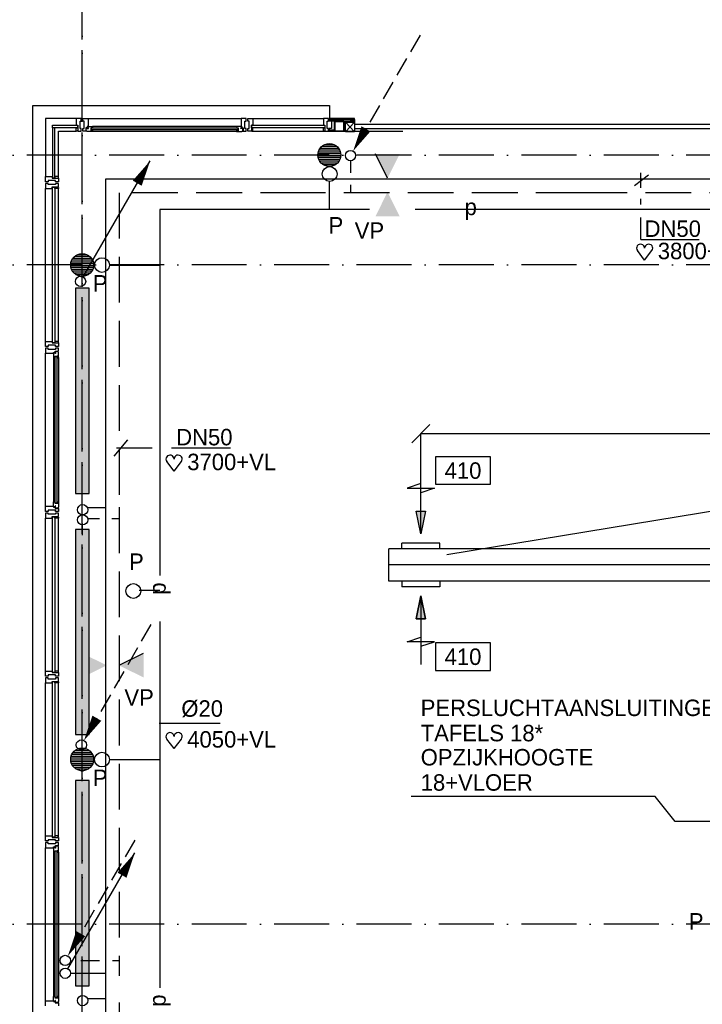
# Model space of a CAD drawing. Extents: x -866131 to -691536, y 173952 to 258052.
# Tile 47 of 160: x -859385 to -851930, y 241147 to 251900. Entities that reach past the tile are written whole.
import ezdxf
from ezdxf.enums import TextEntityAlignment as Align

# ---------------------------------------------------------------- set-up
doc = ezdxf.new("R2010")
doc.units = 0
doc.header["$LTSCALE"] = 100
for name, pattern in [('2322000', [45, 40, -5]), ('2322107', [2000, 1000, 1000]), ('2322108', [7, 5, -2]), ('CENTER2', [11.25, 7.5, -1.25, 1.25, -1.25]), ('DASHDOT', [9, 6, -1.5, 0, -1.5]), ('LURETOUR', [6, 4, -2])]:
    doc.linetypes.add(name, pattern=pattern)
doc.layers.get('0').update_dxf_attribs({"linetype": 'CONTINUOUS'})
doc.layers.get('DEFPOINTS').update_dxf_attribs({"linetype": 'CONTINUOUS'})
for name, color, linetype in [('AL$1----_ALGEMEEN', 7, 'CONTINUOUS'), ('AL$7----_STRAMIEN', 1, 'DASHDOT'), ('AL21----_BUITENWAND', 4, 'CONTINUOUS'), ('AL28----_KONSTRUKTIE', 3, 'CONTINUOUS'), ('AL31----_BUITENKOZ', 7, 'CONTINUOUS'), ('ALXAA---_GEWBETON', 12, 'CONTINUOUS'), ('ALXOU---_GLAS', 7, 'CONTINUOUS'), ('BOUW', 8, 'CONTINUOUS'), ('WI561---', 1, 'CONTINUOUS'), ('WL$1----', 4, 'CONTINUOUS'), ('WL561---', 4, 'CONTINUOUS'), ('WL561---_AANVOER', 4, 'CONTINUOUS'), ('WL561---_RETOUR', 4, 'CONTINUOUS'), ('WL570---', 3, 'CONTINUOUS'), ('WL570---_HARTLIJN', 7, 'CONTINUOUS'), ('WL570---_RETOUR', 3, 'CONTINUOUS'), ('WL570---_TOEVOER', 3, 'CONTINUOUS'), ('WM$1----', 1, 'CONTINUOUS'), ('WM561---', 1, 'CONTINUOUS'), ('WM570---', 1, 'CONTINUOUS')]:
    doc.layers.add(name, color=color, linetype=linetype)
doc.styles.add('BURO-018', font='BUROFONT.shx', dxfattribs={"height": 180})
doc.dimstyles.new('STABICAD', dxfattribs={"dimscale": 100, "dimtxt": 1.8, "dimasz": 0, "dimexe": 0, "dimexo": 2.5, "dimgap": 1.5, "dimtad": 0, "dimzin": 0, "dimtxsty": 'BURO-018', "dimtsz": 1, "dimcen": -3, "dimazin": 3, "dimtfac": 1, "dimtofl": 0, "dimtmove": 0, "dimatfit": 3, "dimtvp": 1.055556, "dimtolj": 1, "dimtzin": 0})

# ---------------------------------------------------------------- blocks, each defined once
blk = doc.blocks.new('LDV3108')
at = {"color": 0, "linetype": 'CONTINUOUS'}
for p, q in [((6.75, 11.691), (5.813, 10.068)), ((5.438, 9.418), (4.5, 7.794)), ((4.125, 7.145), (3.188, 5.521)), ((2.813, 4.871), (1.875, 3.248)), ((1.5, 2.598), (0.563, 0.974))]:
    blk.add_line(p, q, dxfattribs=at)
blk.add_lwpolyline([(0.25, 0.433, 0, 1, 0), (1.5, 2.598, 1, 1, 0)], format="xyseb", dxfattribs=at)
blk.add_circle((0, 0), 0.5, dxfattribs=at)
blk = doc.blocks.new('LU-1-KB1')
at = {"color": 0, "linetype": 'BYBLOCK'}
blk.add_line((0, -0.5), (0, 0.5), dxfattribs=at)
blk = doc.blocks.new('LU-1D-K-163')
at = {"color": 0, "linetype": 'CONTINUOUS'}
for p, q in [((-0.5, 177.5), (0.5, 177.5)), ((-0.5, -177.5), (0.5, -177.5))]:
    blk.add_line(p, q, dxfattribs=at)
at = {"layer": 'WL570---_HARTLIJN', "linetype": 'CENTER2'}
blk.add_line((-0.5, 0), (0.5, 0), dxfattribs=at)
blk = doc.blocks.new('LU-ORND')
at = {"color": 0, "linetype": 'CONTINUOUS'}
for p, q in [((-3, 1.5), (-3, -1.5)), ((3, 1.5), (-3, 1.5)), ((3, -1.5), (3, 1.5)), ((-3, -1.5), (3, -1.5))]:
    blk.add_line(p, q, dxfattribs=at)
blk = doc.blocks.new('LU-PIJL7')
at = {"color": 0, "linetype": 'CONTINUOUS'}
for p, q in [((0, 0), (-15, 0)), ((-5, -1), (-5, 1)), ((-5, 1), (0, 0)), ((0, 0), (-5, -1))]:
    blk.add_line(p, q, dxfattribs=at)
blk.add_solid([(-5, 1), (-5, -1), (0, 0)], dxfattribs=at)
blk = doc.blocks.new('*D98')
at = {"color": 0, "linetype": 'BYBLOCK'}
for p, q in [((-855104, 247280), (-854904, 247480)), ((-847604, 247280), (-847404, 247480)), ((-855004, 246432), (-855004, 247380)), ((-855004, 247380), (-847504, 247380)), ((-847504, 246455), (-847504, 247380))]:
    blk.add_line(p, q, dxfattribs=at)
at = {"layer": 'DEFPOINTS', "color": 0, "linetype": 'BYBLOCK'}
for p in [(-847504, 247380), (-855004, 246182), (-847504, 246205)]:
    blk.add_point(p, dxfattribs=at)
at = {"color": 0, "linetype": 'BYBLOCK', "insert": (-851254, 247575), "char_height": 180, "attachment_point": 5, "style": 'BURO-018'}
blk.add_mtext('\\A1;7500', dxfattribs=at)
blk = doc.blocks.new('LU-PIJL6')
at = {"color": 0, "linetype": 'CONTINUOUS'}
for p, q in [((-5, -1.5), (-5, 1.5)), ((-5, 1.5), (-4.5, 0)), ((0, 0), (-7.5, 0)), ((-5.5, 0), (-5, -1.5)), ((-2.5, -0.5), (-2.5, 0.5)), ((-2.5, 0.5), (0, 0)), ((0, 0), (-2.5, -0.5))]:
    blk.add_line(p, q, dxfattribs=at)
blk.add_solid([(-2.5, 0.5), (-2.5, -0.5), (0, 0)], dxfattribs=at)
blk = doc.blocks.new('2322401')
at = {"color": 0, "linetype": 'CONTINUOUS'}
for p, q in [((-0.5, 0.5, 1), (-0.5, 0.5)), ((-0.5, 0.5, 1), (-0.5, -0.5, 1)), ((0.5, 0.5, 1), (-0.5, 0.5, 1)), ((0.5, 0.5), (-0.5, 0.5)), ((-0.5, 0.5), (-0.5, -0.5)), ((0.5, 0.5, 1), (0.5, 0.5)), ((0.5, -0.5, 1), (0.5, 0.5, 1)), ((0.5, -0.5), (0.5, 0.5)), ((-0.5, -0.5, 1), (-0.5, -0.5)), ((-0.5, -0.5, 1), (0.5, -0.5, 1)), ((-0.5, -0.5), (0.5, -0.5)), ((0.5, -0.5, 1), (0.5, -0.5))]:
    blk.add_line(p, q, dxfattribs=at)
blk = doc.blocks.new('CVHATCH1')
at = {"color": 0, "linetype": 'CONTINUOUS'}
blk.add_solid([(-0.5, -0.5), (0.5, -0.5), (-0.5, 0.5), (0.5, 0.5)], dxfattribs=at)
blk = doc.blocks.new('LDV1107')
at = {"color": 0, "linetype": 'CONTINUOUS'}
blk.add_line((0.25, 0.433), (6.75, 11.691), dxfattribs=at)
blk.add_lwpolyline([(6.75, 11.691, 0, 1, 0), (5.5, 9.526, 1, 1, 0)], format="xyseb", dxfattribs=at)
blk.add_circle((0, 0), 0.5, dxfattribs=at)
blk = doc.blocks.new('HART')
at = {"color": 1}
for q in [(-28.1, 39.5), (51.4, 39.5)]:
    blk.add_line((11.6, -12.9), q, dxfattribs=at)
for centre, start, end in [((-10.5, 52.8), 0, 217.1867), ((33.8, 52.8), 322.8133, 180)]:
    blk.add_arc(centre, 22.1, start, end, dxfattribs=at)
blk = doc.blocks.new('2322000-3')
at = {"layer": 'WM$1----', "color": 0, "style": 'BURO-018'}
blk.add_text('p', height=180, dxfattribs=at).set_placement((-854459, 249828), align=Align.MIDDLE)
for p in [(-857853, 245687), (-857853, 241187)]:
    blk.add_text('p', height=180, rotation=90, dxfattribs=at).set_placement(p, align=Align.MIDDLE)

msp = doc.modelspace()

# ---------------------------------------------------------------- hatches: boundary and pattern name
at = {"layer": 'WL570---'}
h = msp.add_hatch(color=1, dxfattribs=at)
h.paths.add_polyline_path([(-855235.594, 250433.786), (-855366.421, 250168.934), (-855366.421, 250433.786)])
h.paths.add_polyline_path([(-855366.421, 250433.786), (-855366.421, 250168.934), (-855368.963, 250168.934), (-855499.791, 250433.786)])
h = msp.add_hatch(color=1, dxfattribs=at)
h.paths.add_polyline_path([(-855235.594, 249751.296), (-855366.421, 250016.148), (-855366.421, 249751.296)])
h.paths.add_polyline_path([(-855366.421, 249751.296), (-855366.421, 250016.148), (-855368.963, 250016.148), (-855499.791, 249751.296)])
h = msp.add_hatch(color=1, dxfattribs=at)
h.paths.add_polyline_path([(-858702.178, 244716.486), (-858437.327, 244847.313), (-858702.178, 244847.313)])
h.paths.add_polyline_path([(-858702.178, 244847.313), (-858437.327, 244847.313), (-858437.327, 244849.856), (-858702.178, 244980.683)])
h = msp.add_hatch(color=1, dxfattribs=at)
h.paths.add_polyline_path([(-858032.533, 244716.486), (-858297.385, 244847.313), (-858032.533, 244847.313)])
h.paths.add_polyline_path([(-858032.533, 244847.313), (-858297.385, 244847.313), (-858297.385, 244849.856), (-858032.533, 244980.683)])

# ---------------------------------------------------------------- linework, layer by layer
at = {"layer": 'AL$1----_ALGEMEEN', "color": 8}
msp.add_lwpolyline([(-855727.826, 250781.366), (-855727.826, 250676.366), (-855827.826, 250676.366), (-855827.826, 250781.366)], close=True, dxfattribs=at)
for points in [[(-855827.826, 250676.366), (-855727.826, 250781.366)], [(-855727.826, 250676.366), (-855827.826, 250781.366)]]:
    msp.add_lwpolyline(points, dxfattribs=at)
at = {"layer": 'AL$7----_STRAMIEN', "color": 1}
for points in [[(-858702.826, 212264.216), (-858702.826, 252853.354)], [(-858702.826, 212080.001), (-858702.826, 252669.139)], [(-826302.826, 250421.228), (-863230.349, 250421.228)], [(-826302.826, 249221.228), (-863230.349, 249221.228)], [(-826302.826, 242021.228), (-863230.349, 242021.228)]]:
    msp.add_lwpolyline(points, dxfattribs=at)
at = {"layer": 'AL21----_BUITENWAND', "color": 8}
for p, q in [((-859242.826, 231971.366), (-859242.826, 250961.366)), ((-859242.826, 250961.366), (-856003.003, 250961.366)), ((-856003.003, 250961.366), (-856003.003, 250820.366))]:
    msp.add_line(p, q, dxfattribs=at)
msp.add_lwpolyline([(-856003.003, 250961.366), (-856003.003, 250820.366)], dxfattribs=at)
at = {"layer": 'AL28----_KONSTRUKTIE', "color": 8}
for points in [[(-855947.826, 250689.616, 0.414213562), (-855939.576, 250681.366), (-855846.076, 250681.366, 0.414213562), (-855837.826, 250689.616), (-855837.826, 250783.116, 0.414213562), (-855846.076, 250791.366), (-855939.576, 250791.366, 0.414213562), (-855947.826, 250783.116)], [(-855941.826, 250689.616, 0.414213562), (-855939.576, 250687.366), (-855846.076, 250687.366, 0.414213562), (-855843.826, 250689.616), (-855843.826, 250783.116, 0.414213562), (-855846.076, 250785.366), (-855939.576, 250785.366, 0.414213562), (-855941.826, 250783.116)]]:
    msp.add_lwpolyline(points, format="xyb", close=True, dxfattribs=at)
msp.add_lwpolyline([(-855729.826, 250791.366), (-855729.826, 250781.366), (-855837.826, 250781.366), (-855837.826, 250791.366)], close=True, dxfattribs=at)
for centre in [(-856002.826, 250421.228), (-858702.826, 249221.228), (-858702.826, 249221.228), (-858702.826, 243821.228), (-858702.826, 243821.228)]:
    msp.add_circle(centre, 125, dxfattribs=at)
at = {"layer": 'AL31----_BUITENKOZ', "color": 8}
for p, q in [((-858767.826, 250820.366), (-859101.826, 250820.366)), ((-859101.826, 250820.366), (-859101.826, 250186.366)), ((-858693.826, 250790.866), (-858693.826, 250820.366)), ((-858693.826, 250820.366), (-858637.826, 250820.366)), ((-858679.826, 250790.866), (-858693.826, 250790.866)), ((-858679.826, 250710.866), (-858679.826, 250790.866)), ((-858637.826, 250820.366), (-856967.826, 250820.366)), ((-858637.826, 250820.366), (-858637.826, 250732.366)), ((-856911.826, 250820.366), (-856967.826, 250820.366)), ((-856967.826, 250820.366), (-856967.826, 250732.366)), ((-856925.826, 250710.866), (-856925.826, 250790.866)), ((-856925.826, 250790.866), (-856911.826, 250790.866)), ((-856911.826, 250790.866), (-856911.826, 250820.366)), ((-856837.826, 250820.366), (-856067.826, 250820.366)), ((-858962.826, 250186.366), (-858962.826, 250681.366)), ((-858962.826, 250681.366), (-858767.826, 250681.366)), ((-858693.826, 250681.366), (-858693.826, 250710.866)), ((-858693.826, 250710.866), (-858679.826, 250710.866)), ((-858660.826, 250681.366), (-858693.826, 250681.366)), ((-858646.826, 250717.366), (-858660.826, 250717.366)), ((-858660.826, 250717.366), (-858660.826, 250681.366)), ((-858657.642, 250682.608), (-858657.642, 250712.366)), ((-858657.642, 250712.366), (-858635.142, 250712.366)), ((-858650.577, 250682.608), (-858657.642, 250682.608)), ((-858648.128, 250678.366), (-858650.577, 250682.608)), ((-858605.642, 250678.366), (-858648.128, 250678.366)), ((-858637.826, 250732.366), (-858646.826, 250732.366)), ((-858646.826, 250732.366), (-858646.826, 250717.366)), ((-858643.142, 250717.366), (-858643.142, 250732.366)), ((-858643.142, 250732.366), (-858637.826, 250732.366)), ((-858635.142, 250717.366), (-858643.142, 250717.366)), ((-858637.826, 250732.366), (-858590.701, 250732.366)), ((-858635.142, 250712.366), (-858635.142, 250717.366)), ((-858588.642, 250719.366), (-858605.642, 250719.366)), ((-858605.642, 250719.366), (-858605.642, 250678.366)), ((-858605.642, 250680.663), (-858605.642, 250694.195)), ((-858605.642, 250694.195), (-858588.642, 250694.195)), ((-858588.642, 250680.663), (-858605.642, 250680.663)), ((-857014.951, 250732.366), (-858590.701, 250732.366)), ((-858590.701, 250732.366), (-858588.642, 250719.366)), ((-857014.951, 250678.366), (-858590.701, 250678.366)), ((-858588.642, 250694.195), (-858588.642, 250680.663)), ((-857014.951, 250732.366), (-857017.01, 250719.366)), ((-857017.01, 250719.366), (-857000.01, 250719.366)), ((-857000.01, 250694.195), (-857017.01, 250694.195)), ((-857017.01, 250694.195), (-857017.01, 250680.663)), ((-857017.01, 250680.663), (-857000.01, 250680.663)), ((-856967.826, 250732.366), (-857014.951, 250732.366)), ((-857000.01, 250719.366), (-857000.01, 250678.366)), ((-857000.01, 250680.663), (-857000.01, 250694.195)), ((-857000.01, 250678.366), (-856957.524, 250678.366)), ((-856970.51, 250712.366), (-856970.51, 250717.366)), ((-856970.51, 250717.366), (-856962.51, 250717.366)), ((-856948.01, 250712.366), (-856970.51, 250712.366)), ((-856967.826, 250732.366), (-856958.826, 250732.366)), ((-856962.51, 250732.366), (-856967.826, 250732.366)), ((-856962.51, 250717.366), (-856962.51, 250732.366)), ((-856958.826, 250732.366), (-856958.826, 250717.366)), ((-856958.826, 250717.366), (-856944.826, 250717.366)), ((-856957.524, 250678.366), (-856955.075, 250682.608)), ((-856955.075, 250682.608), (-856948.01, 250682.608)), ((-856948.01, 250682.608), (-856948.01, 250712.366)), ((-856944.826, 250717.366), (-856944.826, 250681.366)), ((-856944.826, 250681.366), (-856911.826, 250681.366)), ((-856911.826, 250710.866), (-856925.826, 250710.866)), ((-856911.826, 250681.366), (-856911.826, 250710.866)), ((-856837.826, 250681.366), (-856067.826, 250681.366)), ((-855200.01, 250678.366), (-856805.642, 250678.366)), ((-859101.826, 248386.366), (-859101.826, 250056.366)), ((-858962.826, 248386.366), (-858962.826, 250056.366)), ((-859072.326, 248312.366), (-859101.826, 248312.366)), ((-859101.826, 248312.366), (-859101.826, 248256.366)), ((-859072.326, 248298.366), (-859072.326, 248312.366)), ((-858992.326, 248298.366), (-859072.326, 248298.366)), ((-858962.826, 248312.366), (-858992.326, 248312.366)), ((-858992.326, 248312.366), (-858992.326, 248298.366)), ((-858962.826, 248279.366), (-858962.826, 248312.366)), ((-859101.826, 246586.366), (-859101.826, 248256.366)), ((-859101.826, 248256.366), (-859013.826, 248256.366)), ((-859013.826, 248256.366), (-859013.826, 248265.366)), ((-859013.826, 248265.366), (-858998.826, 248265.366)), ((-858998.826, 248261.683), (-859013.826, 248261.683)), ((-859013.826, 248261.683), (-859013.826, 248256.366)), ((-859013.826, 248256.366), (-859013.826, 248209.242)), ((-859013.826, 248209.242), (-859013.826, 246633.491)), ((-859013.826, 248209.242), (-859000.826, 248207.183)), ((-859000.826, 248207.183), (-859000.826, 248224.183)), ((-859000.826, 248224.183), (-858959.826, 248224.183)), ((-858998.826, 248265.366), (-858998.826, 248279.366)), ((-858998.826, 248279.366), (-858962.826, 248279.366)), ((-858998.826, 248253.683), (-858998.826, 248261.683)), ((-858993.826, 248253.683), (-858998.826, 248253.683)), ((-858964.068, 248276.183), (-858993.826, 248276.183)), ((-858993.826, 248276.183), (-858993.826, 248253.683)), ((-858962.123, 248224.183), (-858975.655, 248224.183)), ((-858975.655, 248224.183), (-858975.655, 248207.183)), ((-858975.655, 248207.183), (-858962.123, 248207.183)), ((-858964.068, 248269.117), (-858964.068, 248276.183)), ((-858959.826, 248266.668), (-858964.068, 248269.117)), ((-858962.123, 248207.183), (-858962.123, 248224.183)), ((-858959.826, 248224.183), (-858959.826, 248266.668)), ((-858959.826, 248209.242), (-858959.826, 246633.491)), ((-859101.826, 246530.366), (-859101.826, 246586.366)), ((-859101.826, 246586.366), (-859013.826, 246586.366)), ((-859013.826, 246633.491), (-859000.826, 246635.55)), ((-859013.826, 246586.366), (-859013.826, 246633.491)), ((-859013.826, 246586.366), (-859013.826, 246577.366)), ((-859013.826, 246581.05), (-859013.826, 246586.366)), ((-858998.826, 246581.05), (-859013.826, 246581.05)), ((-859013.826, 246577.366), (-858998.826, 246577.366)), ((-859000.826, 246635.55), (-859000.826, 246618.55)), ((-859000.826, 246618.55), (-858959.826, 246618.55)), ((-858993.826, 246589.05), (-858998.826, 246589.05)), ((-858998.826, 246589.05), (-858998.826, 246581.05)), ((-858998.826, 246577.366), (-858998.826, 246563.366)), ((-858993.826, 246566.55), (-858993.826, 246589.05)), ((-858975.655, 246618.55), (-858975.655, 246635.55)), ((-858975.655, 246635.55), (-858962.123, 246635.55)), ((-858962.123, 246618.55), (-858975.655, 246618.55)), ((-858959.826, 246576.064), (-858964.068, 246573.615)), ((-858964.068, 246573.615), (-858964.068, 246566.55)), ((-858962.123, 246635.55), (-858962.123, 246618.55)), ((-858959.826, 246618.55), (-858959.826, 246576.064)), ((-859072.326, 246530.366), (-859101.826, 246530.366)), ((-858992.326, 246544.366), (-859072.326, 246544.366)), ((-859072.326, 246544.366), (-859072.326, 246530.366)), ((-858998.826, 246563.366), (-858962.826, 246563.366)), ((-858964.068, 246566.55), (-858993.826, 246566.55)), ((-858992.326, 246530.366), (-858992.326, 246544.366)), ((-858962.826, 246530.366), (-858992.326, 246530.366)), ((-858962.826, 246563.366), (-858962.826, 246530.366)), ((-859101.826, 244786.366), (-859101.826, 246456.366)), ((-858962.826, 244786.366), (-858962.826, 246456.366)), ((-859101.826, 242986.366), (-859101.826, 244656.366)), ((-858962.826, 242986.366), (-858962.826, 244656.366)), ((-859072.326, 242912.366), (-859101.826, 242912.366)), ((-859101.826, 242912.366), (-859101.826, 242856.366)), ((-859101.826, 241186.366), (-859101.826, 242856.366)), ((-859101.826, 242856.366), (-859013.826, 242856.366)), ((-859072.326, 242898.366), (-859072.326, 242912.366)), ((-858992.326, 242898.366), (-859072.326, 242898.366)), ((-859013.826, 242856.366), (-859013.826, 242865.366)), ((-859013.826, 242865.366), (-858998.826, 242865.366)), ((-858998.826, 242861.683), (-859013.826, 242861.683)), ((-859013.826, 242861.683), (-859013.826, 242856.366)), ((-859013.826, 242856.366), (-859013.826, 242809.242)), ((-859013.826, 242809.242), (-859013.826, 241233.491)), ((-859013.826, 242809.242), (-859000.826, 242807.183)), ((-859000.826, 242807.183), (-859000.826, 242824.183)), ((-859000.826, 242824.183), (-858959.826, 242824.183)), ((-858998.826, 242865.366), (-858998.826, 242879.366)), ((-858998.826, 242879.366), (-858962.826, 242879.366)), ((-858998.826, 242853.683), (-858998.826, 242861.683)), ((-858993.826, 242853.683), (-858998.826, 242853.683)), ((-858964.068, 242876.183), (-858993.826, 242876.183)), ((-858993.826, 242876.183), (-858993.826, 242853.683)), ((-858962.826, 242912.366), (-858992.326, 242912.366)), ((-858992.326, 242912.366), (-858992.326, 242898.366)), ((-858962.123, 242824.183), (-858975.655, 242824.183)), ((-858975.655, 242824.183), (-858975.655, 242807.183)), ((-858975.655, 242807.183), (-858962.123, 242807.183)), ((-858964.068, 242869.117), (-858964.068, 242876.183)), ((-858959.826, 242866.668), (-858964.068, 242869.117)), ((-858962.826, 242879.366), (-858962.826, 242912.366)), ((-858962.123, 242807.183), (-858962.123, 242824.183)), ((-858959.826, 242824.183), (-858959.826, 242866.668)), ((-858959.826, 242809.242), (-858959.826, 241233.491)), ((-859013.826, 241233.491), (-859000.826, 241235.55)), ((-859013.826, 241186.366), (-859013.826, 241233.491)), ((-859000.826, 241235.55), (-859000.826, 241218.55)), ((-859000.826, 241218.55), (-858959.826, 241218.55)), ((-858975.655, 241218.55), (-858975.655, 241235.55)), ((-858975.655, 241235.55), (-858962.123, 241235.55)), ((-858962.123, 241218.55), (-858975.655, 241218.55)), ((-858962.123, 241235.55), (-858962.123, 241218.55)), ((-858959.826, 241218.55), (-858959.826, 241176.064)), ((-859101.826, 241130.366), (-859101.826, 241186.366)), ((-859101.826, 241186.366), (-859013.826, 241186.366)), ((-859013.826, 241186.366), (-859013.826, 241177.366)), ((-859013.826, 241181.05), (-859013.826, 241186.366)), ((-858998.826, 241181.05), (-859013.826, 241181.05)), ((-859013.826, 241177.366), (-858998.826, 241177.366)), ((-858993.826, 241189.05), (-858998.826, 241189.05)), ((-858998.826, 241189.05), (-858998.826, 241181.05)), ((-858998.826, 241177.366), (-858998.826, 241163.366)), ((-858998.826, 241163.366), (-858962.826, 241163.366)), ((-858993.826, 241166.55), (-858993.826, 241189.05)), ((-858964.068, 241166.55), (-858993.826, 241166.55)), ((-858959.826, 241176.064), (-858964.068, 241173.615)), ((-858964.068, 241173.615), (-858964.068, 241166.55)), ((-858962.826, 241163.366), (-858962.826, 241130.366))]:
    msp.add_line(p, q, dxfattribs=at)
at = {"layer": 'AL31----_BUITENKOZ', "color": 8, "linetype": 'CONTINUOUS'}
for p, q in [((-858730.754, 250820.366), (-858767.826, 250820.366)), ((-858767.826, 250820.366), (-858767.826, 250813.366)), ((-858767.826, 250813.366), (-858767.826, 250809.366)), ((-858767.826, 250809.366), (-858767.826, 250801.366)), ((-858767.826, 250801.366), (-858767.826, 250748.366)), ((-858711.826, 250820.366), (-858730.754, 250820.366)), ((-858725.826, 250710.866), (-858725.826, 250790.866)), ((-858725.826, 250790.866), (-858711.826, 250790.866)), ((-858711.826, 250814.366), (-858711.826, 250820.366)), ((-858711.826, 250800.366), (-858711.826, 250814.366)), ((-858711.826, 250790.866), (-858711.826, 250800.366)), ((-858711.826, 250800.366), (-858711.826, 250800.366)), ((-856893.826, 250814.366), (-856893.826, 250820.366)), ((-856893.826, 250820.366), (-856874.899, 250820.366)), ((-856893.826, 250800.366), (-856893.826, 250814.366)), ((-856893.826, 250791.366), (-856893.826, 250800.366)), ((-856893.826, 250800.366), (-856893.826, 250800.366)), ((-856879.826, 250791.366), (-856893.826, 250791.366)), ((-856879.826, 250711.366), (-856879.826, 250791.366)), ((-856874.899, 250820.366), (-856837.826, 250820.366)), ((-856837.826, 250820.366), (-856837.826, 250813.366)), ((-856837.826, 250813.366), (-856837.826, 250809.366)), ((-856837.826, 250809.366), (-856837.826, 250801.366)), ((-856837.826, 250801.366), (-856837.826, 250748.366)), ((-856030.754, 250820.366), (-856067.826, 250820.366)), ((-856067.826, 250820.366), (-856067.826, 250813.366)), ((-856067.826, 250813.366), (-856067.826, 250809.366)), ((-856067.826, 250809.366), (-856067.826, 250801.366)), ((-856067.826, 250801.366), (-856067.826, 250748.366)), ((-856011.826, 250820.366), (-856030.754, 250820.366)), ((-856025.826, 250711.366), (-856025.826, 250791.366)), ((-856025.826, 250791.366), (-856011.826, 250791.366)), ((-856011.826, 250814.366), (-856011.826, 250820.366)), ((-856011.826, 250800.366), (-856011.826, 250814.366)), ((-856011.826, 250791.366), (-856011.826, 250800.366)), ((-856011.826, 250800.366), (-856011.826, 250800.366)), ((-858767.826, 250748.366), (-858750.826, 250748.366)), ((-858767.826, 250681.366), (-858767.826, 250718.366)), ((-858767.826, 250718.366), (-858750.826, 250718.366)), ((-858755.826, 250681.366), (-858767.826, 250681.366)), ((-858750.826, 250686.366), (-858755.826, 250686.366)), ((-858755.826, 250686.366), (-858755.826, 250681.366)), ((-858750.826, 250748.366), (-858750.826, 250681.366)), ((-858750.826, 250718.366), (-858750.826, 250686.366)), ((-858750.826, 250681.366), (-858711.826, 250681.366)), ((-858711.826, 250710.866), (-858725.826, 250710.866)), ((-858711.826, 250701.366), (-858711.826, 250710.866)), ((-858711.826, 250687.366), (-858711.826, 250701.366)), ((-858711.826, 250701.366), (-858711.826, 250701.366)), ((-858711.826, 250681.366), (-858711.826, 250687.366)), ((-856893.826, 250701.366), (-856893.826, 250711.366)), ((-856893.826, 250711.366), (-856879.826, 250711.366)), ((-856893.826, 250687.366), (-856893.826, 250701.366)), ((-856893.826, 250701.366), (-856893.826, 250701.366)), ((-856893.826, 250681.366), (-856893.826, 250687.366)), ((-856854.826, 250681.366), (-856893.826, 250681.366)), ((-856837.826, 250748.366), (-856854.826, 250748.366)), ((-856854.826, 250748.366), (-856854.826, 250681.366)), ((-856854.826, 250718.366), (-856854.826, 250686.366)), ((-856837.826, 250718.366), (-856854.826, 250718.366)), ((-856854.826, 250686.366), (-856849.826, 250686.366)), ((-856849.826, 250686.366), (-856849.826, 250681.366)), ((-856849.826, 250681.366), (-856837.826, 250681.366)), ((-856837.826, 250681.366), (-856837.826, 250718.366)), ((-856067.826, 250748.366), (-856050.826, 250748.366)), ((-856067.826, 250681.366), (-856067.826, 250718.366)), ((-856067.826, 250718.366), (-856050.826, 250718.366)), ((-856055.826, 250681.366), (-856067.826, 250681.366)), ((-856050.826, 250686.366), (-856055.826, 250686.366)), ((-856055.826, 250686.366), (-856055.826, 250681.366)), ((-856050.826, 250748.366), (-856050.826, 250681.366)), ((-856050.826, 250718.366), (-856050.826, 250686.366)), ((-856050.826, 250681.366), (-856011.826, 250681.366)), ((-856011.826, 250711.366), (-856025.826, 250711.366)), ((-856011.826, 250701.366), (-856011.826, 250711.366)), ((-856011.826, 250687.366), (-856011.826, 250701.366)), ((-856011.826, 250701.366), (-856011.826, 250701.366)), ((-856011.826, 250681.366), (-856011.826, 250687.366)), ((-859101.826, 250149.294), (-859101.826, 250186.366)), ((-859101.826, 250186.366), (-859094.826, 250186.366)), ((-859101.826, 250130.366), (-859101.826, 250149.294)), ((-859095.826, 250130.366), (-859101.826, 250130.366)), ((-859081.826, 250130.366), (-859095.826, 250130.366)), ((-859094.826, 250186.366), (-859090.826, 250186.366)), ((-859090.826, 250186.366), (-859082.826, 250186.366)), ((-859082.826, 250186.366), (-859029.826, 250186.366)), ((-859072.326, 250130.366), (-859081.826, 250130.366)), ((-859081.826, 250130.366), (-859081.826, 250130.366)), ((-858992.326, 250144.366), (-859072.326, 250144.366)), ((-859072.326, 250144.366), (-859072.326, 250130.366)), ((-859029.826, 250186.366), (-859029.826, 250169.366)), ((-859029.826, 250169.366), (-858962.826, 250169.366)), ((-858962.826, 250186.366), (-858999.826, 250186.366)), ((-858999.826, 250186.366), (-858999.826, 250169.366)), ((-858999.826, 250169.366), (-858967.826, 250169.366)), ((-858992.326, 250130.366), (-858992.326, 250144.366)), ((-858982.826, 250130.366), (-858992.326, 250130.366)), ((-858968.826, 250130.366), (-858982.826, 250130.366)), ((-858982.826, 250130.366), (-858982.826, 250130.366)), ((-858962.826, 250130.366), (-858968.826, 250130.366)), ((-858967.826, 250169.366), (-858967.826, 250174.366)), ((-858967.826, 250174.366), (-858962.826, 250174.366)), ((-858962.826, 250174.366), (-858962.826, 250186.366)), ((-858962.826, 250169.366), (-858962.826, 250130.366)), ((-859095.826, 250112.366), (-859101.826, 250112.366)), ((-859101.826, 250112.366), (-859101.826, 250093.439)), ((-859101.826, 250093.439), (-859101.826, 250056.366)), ((-859101.826, 250056.366), (-859094.826, 250056.366)), ((-859081.826, 250112.366), (-859095.826, 250112.366)), ((-859094.826, 250056.366), (-859090.826, 250056.366)), ((-859090.826, 250056.366), (-859082.826, 250056.366)), ((-859082.826, 250056.366), (-859029.826, 250056.366)), ((-859072.826, 250112.366), (-859081.826, 250112.366)), ((-859081.826, 250112.366), (-859081.826, 250112.366)), ((-859072.826, 250098.366), (-859072.826, 250112.366)), ((-858992.826, 250098.366), (-859072.826, 250098.366)), ((-859029.826, 250056.366), (-859029.826, 250073.366)), ((-859029.826, 250073.366), (-858962.826, 250073.366)), ((-858999.826, 250073.366), (-858967.826, 250073.366)), ((-858999.826, 250056.366), (-858999.826, 250073.366)), ((-858962.826, 250056.366), (-858999.826, 250056.366)), ((-858982.826, 250112.366), (-858992.826, 250112.366)), ((-858992.826, 250112.366), (-858992.826, 250098.366)), ((-858968.826, 250112.366), (-858982.826, 250112.366)), ((-858982.826, 250112.366), (-858982.826, 250112.366)), ((-858962.826, 250112.366), (-858968.826, 250112.366)), ((-858967.826, 250073.366), (-858967.826, 250068.366)), ((-858967.826, 250068.366), (-858962.826, 250068.366)), ((-858962.826, 250073.366), (-858962.826, 250112.366)), ((-858962.826, 250068.366), (-858962.826, 250056.366)), ((-859101.826, 248349.294), (-859101.826, 248386.366)), ((-859101.826, 248386.366), (-859094.826, 248386.366)), ((-859101.826, 248330.366), (-859101.826, 248349.294)), ((-859095.826, 248330.366), (-859101.826, 248330.366)), ((-859082.326, 248330.366), (-859095.826, 248330.366)), ((-859094.826, 248386.366), (-859090.826, 248386.366)), ((-859090.826, 248386.366), (-859082.826, 248386.366)), ((-859082.826, 248386.366), (-859029.826, 248386.366)), ((-859072.826, 248330.366), (-859082.326, 248330.366)), ((-859082.326, 248330.366), (-859082.326, 248330.366)), ((-858992.826, 248344.366), (-859072.826, 248344.366)), ((-859072.826, 248344.366), (-859072.826, 248330.366)), ((-859029.826, 248386.366), (-859029.826, 248369.366)), ((-859029.826, 248369.366), (-858962.826, 248369.366)), ((-858962.826, 248386.366), (-858999.826, 248386.366)), ((-858999.826, 248386.366), (-858999.826, 248369.366)), ((-858999.826, 248369.366), (-858967.826, 248369.366)), ((-858992.826, 248330.366), (-858992.826, 248344.366)), ((-858982.826, 248330.366), (-858992.826, 248330.366)), ((-858968.826, 248330.366), (-858982.826, 248330.366)), ((-858982.826, 248330.366), (-858982.826, 248330.366)), ((-858962.826, 248330.366), (-858968.826, 248330.366)), ((-858967.826, 248369.366), (-858967.826, 248374.366)), ((-858967.826, 248374.366), (-858962.826, 248374.366)), ((-858962.826, 248374.366), (-858962.826, 248386.366)), ((-858962.826, 248369.366), (-858962.826, 248330.366)), ((-859095.826, 246512.366), (-859101.826, 246512.366)), ((-859101.826, 246512.366), (-859101.826, 246493.439)), ((-859101.826, 246493.439), (-859101.826, 246456.366)), ((-859081.826, 246512.366), (-859095.826, 246512.366)), ((-859072.826, 246512.366), (-859081.826, 246512.366)), ((-859081.826, 246512.366), (-859081.826, 246512.366)), ((-859072.826, 246498.366), (-859072.826, 246512.366)), ((-858992.826, 246498.366), (-859072.826, 246498.366)), ((-859029.826, 246456.366), (-859029.826, 246473.366)), ((-859029.826, 246473.366), (-858962.826, 246473.366)), ((-858999.826, 246473.366), (-858967.826, 246473.366)), ((-858999.826, 246456.366), (-858999.826, 246473.366)), ((-858982.826, 246512.366), (-858992.826, 246512.366)), ((-858992.826, 246512.366), (-858992.826, 246498.366)), ((-858968.826, 246512.366), (-858982.826, 246512.366)), ((-858982.826, 246512.366), (-858982.826, 246512.366)), ((-858962.826, 246512.366), (-858968.826, 246512.366)), ((-858967.826, 246473.366), (-858967.826, 246468.366)), ((-858967.826, 246468.366), (-858962.826, 246468.366)), ((-858962.826, 246473.366), (-858962.826, 246512.366)), ((-858962.826, 246468.366), (-858962.826, 246456.366)), ((-859101.826, 246456.366), (-859094.826, 246456.366)), ((-859094.826, 246456.366), (-859090.826, 246456.366)), ((-859090.826, 246456.366), (-859082.826, 246456.366)), ((-859082.826, 246456.366), (-859029.826, 246456.366)), ((-858962.826, 246456.366), (-858999.826, 246456.366)), ((-859101.826, 244749.294), (-859101.826, 244786.366)), ((-859101.826, 244786.366), (-859094.826, 244786.366)), ((-859101.826, 244730.366), (-859101.826, 244749.294)), ((-859094.826, 244786.366), (-859090.826, 244786.366)), ((-859090.826, 244786.366), (-859082.826, 244786.366)), ((-859082.826, 244786.366), (-859029.826, 244786.366)), ((-858992.826, 244744.366), (-859072.826, 244744.366)), ((-859072.826, 244744.366), (-859072.826, 244730.366)), ((-859029.826, 244786.366), (-859029.826, 244769.366)), ((-859029.826, 244769.366), (-858962.826, 244769.366)), ((-858962.826, 244786.366), (-858999.826, 244786.366)), ((-858999.826, 244786.366), (-858999.826, 244769.366)), ((-858999.826, 244769.366), (-858967.826, 244769.366)), ((-858992.826, 244730.366), (-858992.826, 244744.366)), ((-858967.826, 244769.366), (-858967.826, 244774.366)), ((-858967.826, 244774.366), (-858962.826, 244774.366)), ((-858962.826, 244774.366), (-858962.826, 244786.366)), ((-858962.826, 244769.366), (-858962.826, 244730.366)), ((-859095.826, 244730.366), (-859101.826, 244730.366)), ((-859095.826, 244712.366), (-859101.826, 244712.366)), ((-859101.826, 244712.366), (-859101.826, 244693.439)), ((-859101.826, 244693.439), (-859101.826, 244656.366)), ((-859101.826, 244656.366), (-859094.826, 244656.366)), ((-859082.326, 244730.366), (-859095.826, 244730.366)), ((-859081.826, 244712.366), (-859095.826, 244712.366)), ((-859094.826, 244656.366), (-859090.826, 244656.366)), ((-859090.826, 244656.366), (-859082.826, 244656.366)), ((-859082.826, 244656.366), (-859029.826, 244656.366)), ((-859072.826, 244730.366), (-859082.326, 244730.366)), ((-859082.326, 244730.366), (-859082.326, 244730.366)), ((-859072.826, 244712.366), (-859081.826, 244712.366)), ((-859081.826, 244712.366), (-859081.826, 244712.366)), ((-859072.826, 244698.366), (-859072.826, 244712.366)), ((-858992.826, 244698.366), (-859072.826, 244698.366)), ((-859029.826, 244656.366), (-859029.826, 244673.366)), ((-859029.826, 244673.366), (-858962.826, 244673.366)), ((-858999.826, 244673.366), (-858967.826, 244673.366)), ((-858999.826, 244656.366), (-858999.826, 244673.366)), ((-858962.826, 244656.366), (-858999.826, 244656.366)), ((-858982.826, 244730.366), (-858992.826, 244730.366)), ((-858982.826, 244712.366), (-858992.826, 244712.366)), ((-858992.826, 244712.366), (-858992.826, 244698.366)), ((-858968.826, 244730.366), (-858982.826, 244730.366)), ((-858982.826, 244730.366), (-858982.826, 244730.366)), ((-858968.826, 244712.366), (-858982.826, 244712.366)), ((-858982.826, 244712.366), (-858982.826, 244712.366)), ((-858962.826, 244730.366), (-858968.826, 244730.366)), ((-858962.826, 244712.366), (-858968.826, 244712.366)), ((-858967.826, 244673.366), (-858967.826, 244668.366)), ((-858967.826, 244668.366), (-858962.826, 244668.366)), ((-858962.826, 244673.366), (-858962.826, 244712.366)), ((-858962.826, 244668.366), (-858962.826, 244656.366)), ((-859101.826, 242949.294), (-859101.826, 242986.366)), ((-859101.826, 242986.366), (-859094.826, 242986.366)), ((-859101.826, 242930.366), (-859101.826, 242949.294)), ((-859095.826, 242930.366), (-859101.826, 242930.366)), ((-859082.326, 242930.366), (-859095.826, 242930.366)), ((-859094.826, 242986.366), (-859090.826, 242986.366)), ((-859090.826, 242986.366), (-859082.826, 242986.366)), ((-859082.826, 242986.366), (-859029.826, 242986.366)), ((-859072.826, 242930.366), (-859082.326, 242930.366)), ((-859082.326, 242930.366), (-859082.326, 242930.366)), ((-858992.826, 242944.366), (-859072.826, 242944.366)), ((-859072.826, 242944.366), (-859072.826, 242930.366)), ((-859029.826, 242986.366), (-859029.826, 242969.366)), ((-859029.826, 242969.366), (-858962.826, 242969.366)), ((-858962.826, 242986.366), (-858999.826, 242986.366)), ((-858999.826, 242986.366), (-858999.826, 242969.366)), ((-858999.826, 242969.366), (-858967.826, 242969.366)), ((-858992.826, 242930.366), (-858992.826, 242944.366)), ((-858982.826, 242930.366), (-858992.826, 242930.366)), ((-858968.826, 242930.366), (-858982.826, 242930.366)), ((-858982.826, 242930.366), (-858982.826, 242930.366)), ((-858962.826, 242930.366), (-858968.826, 242930.366)), ((-858967.826, 242969.366), (-858967.826, 242974.366)), ((-858967.826, 242974.366), (-858962.826, 242974.366)), ((-858962.826, 242974.366), (-858962.826, 242986.366)), ((-858962.826, 242969.366), (-858962.826, 242930.366))]:
    msp.add_line(p, q, dxfattribs=at)
at = {"layer": 'AL31----_BUITENKOZ', "color": 8}
for points in [[(-856006.826, 250820.366), (-856006.826, 250808.366), (-855727.826, 250808.366), (-855727.826, 250820.366)], [(-855947.826, 250808.366), (-855947.826, 250791.366), (-856006.826, 250791.366), (-856006.826, 250808.366)], [(-855727.826, 250808.366), (-855727.826, 250791.366), (-855769.249, 250791.366), (-855769.249, 250808.366)], [(-856006.826, 250696.366), (-855947.826, 250696.366), (-855947.826, 250681.366), (-856006.826, 250681.366)], [(-851172.749, 250711.366), (-850877.826, 250711.366), (-850877.826, 250756.366), (-855432.903, 250756.366), (-855727.826, 250756.366), (-855727.826, 250711.366), (-855432.903, 250711.366)]]:
    msp.add_lwpolyline(points, close=True, dxfattribs=at)
at = {"layer": 'AL31----_BUITENKOZ', "color": 8, "linetype": 'CONTINUOUS'}
msp.add_lwpolyline([(-856006.826, 250696.366), (-855947.826, 250696.366), (-855947.826, 250791.366), (-855979.826, 250791.366), (-855979.826, 250773.366), (-855979.826, 250773.366), (-855979.826, 250711.366), (-856006.826, 250711.366)], close=True, dxfattribs=at)
at = {"layer": 'ALXAA---_GEWBETON', "color": 8}
for p, q in [((-856122.616, 250456.94), (-855883.036, 250456.94)), ((-856114.724, 250476.94), (-855890.929, 250476.94)), ((-856102.288, 250496.94), (-855903.365, 250496.94)), ((-856083.226, 250516.94), (-855922.427, 250516.94)), ((-856050.108, 250536.94), (-855955.545, 250536.94)), ((-856127.753, 250416.94), (-855877.9, 250416.94)), ((-856126.835, 250436.94), (-855878.818, 250436.94)), ((-856125.444, 250396.94), (-855880.208, 250396.94)), ((-856119.718, 250376.94), (-855885.935, 250376.94)), ((-856110.028, 250356.94), (-855895.625, 250356.94)), ((-856095.134, 250336.94), (-855910.519, 250336.94)), ((-856071.74, 250316.94), (-855933.912, 250316.94)), ((-856016.156, 250296.94), (-855989.496, 250296.94)), ((-858822.616, 249256.94), (-858583.036, 249256.94)), ((-858822.616, 249256.94), (-858583.036, 249256.94)), ((-858814.724, 249276.94), (-858590.929, 249276.94)), ((-858814.724, 249276.94), (-858590.929, 249276.94)), ((-858802.288, 249296.94), (-858603.365, 249296.94)), ((-858802.288, 249296.94), (-858603.365, 249296.94)), ((-858783.226, 249316.94), (-858622.427, 249316.94)), ((-858783.226, 249316.94), (-858622.427, 249316.94)), ((-858750.108, 249336.94), (-858655.545, 249336.94)), ((-858750.108, 249336.94), (-858655.545, 249336.94)), ((-858827.753, 249216.94), (-858577.9, 249216.94)), ((-858827.753, 249216.94), (-858577.9, 249216.94)), ((-858826.835, 249236.94), (-858578.818, 249236.94)), ((-858826.835, 249236.94), (-858578.818, 249236.94)), ((-858825.444, 249196.94), (-858580.208, 249196.94)), ((-858825.444, 249196.94), (-858580.208, 249196.94)), ((-858819.718, 249176.94), (-858585.935, 249176.94)), ((-858819.718, 249176.94), (-858585.935, 249176.94)), ((-858810.028, 249156.94), (-858595.625, 249156.94)), ((-858810.028, 249156.94), (-858595.625, 249156.94)), ((-858795.134, 249136.94), (-858610.519, 249136.94)), ((-858795.134, 249136.94), (-858610.519, 249136.94)), ((-858771.74, 249116.94), (-858633.912, 249116.94)), ((-858771.74, 249116.94), (-858633.912, 249116.94)), ((-858716.156, 249096.94), (-858689.496, 249096.94)), ((-858716.156, 249096.94), (-858689.496, 249096.94)), ((-858802.288, 243896.94), (-858603.365, 243896.94)), ((-858802.288, 243896.94), (-858603.365, 243896.94)), ((-858783.226, 243916.94), (-858622.427, 243916.94)), ((-858783.226, 243916.94), (-858622.427, 243916.94)), ((-858750.108, 243936.94), (-858655.545, 243936.94)), ((-858750.108, 243936.94), (-858655.545, 243936.94)), ((-858827.753, 243816.94), (-858577.9, 243816.94)), ((-858827.753, 243816.94), (-858577.9, 243816.94)), ((-858826.835, 243836.94), (-858578.818, 243836.94)), ((-858826.835, 243836.94), (-858578.818, 243836.94)), ((-858825.444, 243796.94), (-858580.208, 243796.94)), ((-858825.444, 243796.94), (-858580.208, 243796.94)), ((-858822.616, 243856.94), (-858583.036, 243856.94)), ((-858822.616, 243856.94), (-858583.036, 243856.94)), ((-858819.718, 243776.94), (-858585.935, 243776.94)), ((-858819.718, 243776.94), (-858585.935, 243776.94)), ((-858814.724, 243876.94), (-858590.929, 243876.94)), ((-858814.724, 243876.94), (-858590.929, 243876.94)), ((-858810.028, 243756.94), (-858595.625, 243756.94)), ((-858810.028, 243756.94), (-858595.625, 243756.94)), ((-858795.134, 243736.94), (-858610.519, 243736.94)), ((-858795.134, 243736.94), (-858610.519, 243736.94)), ((-858771.74, 243716.94), (-858633.912, 243716.94)), ((-858771.74, 243716.94), (-858633.912, 243716.94)), ((-858716.156, 243696.94), (-858689.496, 243696.94)), ((-858716.156, 243696.94), (-858689.496, 243696.94))]:
    msp.add_line(p, q, dxfattribs=at)
at = {"layer": 'ALXOU---_GLAS', "color": 8}
for p, q in [((-859027.826, 250720.366), (-859027.826, 250746.366)), ((-859027.826, 250746.366), (-858752.826, 250746.366)), ((-859001.826, 250720.366), (-859027.826, 250720.366)), ((-859027.826, 250720.366), (-859027.826, 250171.366)), ((-858752.826, 250720.366), (-859027.826, 250720.366)), ((-859001.826, 250171.366), (-859001.826, 250720.366)), ((-858752.826, 250746.366), (-858752.826, 250720.366)), ((-858603.642, 250696.195), (-858603.642, 250717.366)), ((-858603.642, 250717.366), (-857002.01, 250717.366)), ((-857002.01, 250696.195), (-858603.642, 250696.195)), ((-857002.01, 250717.366), (-857002.01, 250696.195)), ((-856852.826, 250720.366), (-856852.826, 250746.366)), ((-856852.826, 250746.366), (-856052.826, 250746.366)), ((-856052.826, 250720.366), (-856852.826, 250720.366)), ((-856052.826, 250746.366), (-856052.826, 250720.366)), ((-859027.826, 250171.366), (-859001.826, 250171.366)), ((-859027.826, 250071.366), (-859001.826, 250071.366)), ((-859027.826, 248371.366), (-859027.826, 250071.366)), ((-859001.826, 250071.366), (-859001.826, 248371.366)), ((-859001.826, 248371.366), (-859027.826, 248371.366)), ((-858998.826, 248222.183), (-858977.655, 248222.183)), ((-858998.826, 246620.55), (-858998.826, 248222.183)), ((-858977.655, 248222.183), (-858977.655, 246620.55)), ((-858977.655, 246620.55), (-858998.826, 246620.55)), ((-859027.826, 246471.366), (-859001.826, 246471.366)), ((-859027.826, 244771.366), (-859027.826, 246471.366)), ((-859001.826, 246471.366), (-859001.826, 244771.366)), ((-859001.826, 244771.366), (-859027.826, 244771.366)), ((-859027.826, 244671.366), (-859001.826, 244671.366)), ((-859027.826, 242971.366), (-859027.826, 244671.366)), ((-859001.826, 244671.366), (-859001.826, 242971.366)), ((-859001.826, 242971.366), (-859027.826, 242971.366)), ((-858998.826, 242822.183), (-858977.655, 242822.183)), ((-858998.826, 241220.55), (-858998.826, 242822.183)), ((-858977.655, 242822.183), (-858977.655, 241220.55)), ((-858977.655, 241220.55), (-858998.826, 241220.55))]:
    msp.add_line(p, q, dxfattribs=at)
at = {"layer": 'BOUW', "color": 1}
for p, q in [((-852446.271, 243414.641), (-855111.366, 243414.641)), ((-852226.991, 243144.875), (-852446.271, 243414.641)), ((-851248.665, 243144.875), (-852226.991, 243144.875))]:
    msp.add_line(p, q, dxfattribs=at)
at = {"layer": 'WI561---'}
for p, q in [((-852601.441, 250065.422), (-852601.441, 250225.649)), ((-852670.024, 250089.176), (-852519.007, 250207.305)), ((-852601.441, 249881.758), (-852601.441, 249942.979)), ((-852601.441, 249501.197), (-852601.441, 249738.908)), ((-852601.441, 249501.197), (-851965.261, 249501.197)), ((-858354.81, 247131.938), (-858203.793, 247311.546)), ((-858327.188, 247224.684), (-857939.738, 247224.684)), ((-857726.422, 247224.684), (-857081.074, 247224.684))]:
    msp.add_line(p, q, dxfattribs=at)
at = {"layer": 'WL$1----', "linetype": '2322000'}
for p, q in [((-856003.412, 250135.394), (-856003.412, 249828.091)), ((-857852.949, 249828.091), (-857852.949, 232546.562)), ((-837564.547, 249828.091), (-857852.949, 249828.091)), ((-858081.188, 245669.156), (-857852.949, 245669.156))]:
    msp.add_line(p, q, dxfattribs=at)
at = {"layer": 'WL$1----'}
for p, q in [((-858405.735, 249220.159), (-857853.096, 249220.159)), ((-858405.735, 243819.539), (-857853.096, 243819.539))]:
    msp.add_line(p, q, dxfattribs=at)
for centre in [(-855999.043, 250214.353), (-858486.491, 249220.159), (-858143.534, 245660.73), (-858486.491, 243819.539)]:
    msp.add_circle(centre, 80.756, dxfattribs=at)
at = {"layer": 'WL561---'}
for p, q in [((-858701.374, 246591.35), (-858701.374, 246708.729)), ((-858701.374, 246399.277), (-858701.374, 246271.227)), ((-858701.374, 241229.882), (-858701.374, 241347.26))]:
    msp.add_line(p, q, dxfattribs=at)
at = {"layer": 'WL561---_AANVOER', "linetype": '2322107'}
for p, q in [((-858446.932, 250159.539), (-858446.932, 246699.576)), ((-856377.617, 250159.539), (-858446.932, 250159.539)), ((-853383.812, 250159.539), (-856377.617, 250159.539)), ((-855860.502, 250159.539), (-855909.644, 250159.539)), ((-844351.68, 250159.539), (-853383.812, 250159.539)), ((-858446.932, 246699.576), (-858446.932, 241204.297)), ((-858640.953, 246572.399), (-858446.932, 246572.399)), ((-858446.932, 246572.399), (-858446.932, 246381.285)), ((-858446.932, 246494.191), (-858446.932, 246428.548)), ((-858830.228, 241485.79), (-858452.238, 241485.79)), ((-858640.953, 241210.931), (-858446.932, 241210.931)), ((-858446.932, 241288.366), (-858446.932, 235811.055)), ((-858446.932, 241210.931), (-858446.932, 241019.817))]:
    msp.add_line(p, q, dxfattribs=at)
at = {"layer": 'WL561---_RETOUR', "linetype": '2322108'}
for p, q in [((-855772.259, 250359.354), (-855772.259, 250227.3)), ((-855772.259, 250095.21), (-855772.259, 250009.539)), ((-858296.932, 250009.539), (-858296.932, 246694.621)), ((-856256.048, 250009.539), (-858296.932, 250009.539)), ((-853246.426, 250009.539), (-856256.048, 250009.539)), ((-844351.68, 250009.539), (-853246.426, 250009.539)), ((-858296.932, 246574.838), (-858296.932, 241459.404)), ((-858640.953, 246450.83), (-858513.149, 246450.83)), ((-858377.771, 246450.83), (-858296.932, 246450.83)), ((-858296.932, 246450.83), (-858296.932, 246331.046)), ((-858716.74, 241625.513), (-858511.601, 241625.513)), ((-858371.446, 241625.513), (-858296.932, 241625.513)), ((-858296.932, 241166.797), (-858296.932, 235894.621))]:
    msp.add_line(p, q, dxfattribs=at)
at = {"layer": 'WL561---_RETOUR', "color": 1}
for centre in [(-858697.203, 246548.345), (-858697.203, 246437.665), (-858697.203, 241186.877)]:
    msp.add_circle(centre, 56.25, dxfattribs=at)
at = {"layer": 'WL570---', "color": 1}
for p, q in [((-855368.963, 250168.934), (-855499.791, 250433.786)), ((-858297.385, 244849.856), (-858032.533, 244980.683))]:
    msp.add_line(p, q, dxfattribs=at)
at = {"layer": 'WM570---'}
for p, q in [((-846008.636, 247494.576), (-854719.204, 246054.087)), ((-857862.312, 244216.609), (-857194.369, 244217.658))]:
    msp.add_line(p, q, dxfattribs=at)
at = {"layer": 'WM570---', "color": 3}
for p, q in [((-855211.082, 246122.548), (-855211.082, 246182.357)), ((-854796.082, 246182.357), (-855211.082, 246182.357)), ((-854796.082, 246122.548), (-854796.082, 246182.357)), ((-855211.082, 245767.548), (-855211.082, 245707.74)), ((-854796.082, 245767.548), (-854796.082, 245707.74)), ((-854796.082, 245707.74), (-855211.082, 245707.74))]:
    msp.add_line(p, q, dxfattribs=at)

# ---------------------------------------------------------------- block references
at = {"layer": 'WL561---', "xscale": 2240, "yscale": 150, "rotation": 90}
for name, p, zscale in [('2322401', (-858699.704, 247846.543, 120), 400), ('CVHATCH1', (-858699.704, 247846.543, 120), 2240), ('2322401', (-858699.704, 245212.263, 120), 400), ('CVHATCH1', (-858699.704, 245212.263, 120), 2240), ('2322401', (-858699.704, 242470.381, 120), 400), ('CVHATCH1', (-858699.704, 242470.381, 120), 2240)]:
    msp.add_blockref(name, p, dxfattribs=dict(at, zscale=zscale))
at = {"layer": 'WL561---_AANVOER', "color": 2, "xscale": 112.5, "yscale": 112.5, "zscale": 112.5}
for p in [(-858720.053, 249042.435), (-858886.478, 241485.79)]:
    msp.add_blockref('LDV1107', p, dxfattribs=at)
at = {"layer": 'WL561---_RETOUR', "color": 2, "xscale": 112.5, "yscale": 112.5, "zscale": 112.5}
for p in [(-855772.259, 250415.604), (-858710.991, 243978.799), (-858886.913, 241625.664)]:
    msp.add_blockref('LDV3108', p, dxfattribs=at)
at = {"layer": 'WL570---_RETOUR', "xscale": 2, "yscale": 2, "zscale": 2}
for p in [(-852583.105, 249298.622), (-857721.897, 246994.693), (-857721.897, 243964.74)]:
    msp.add_blockref('HART', p, dxfattribs=at)
at = {"layer": 'WL570---_RETOUR', "xscale": 100, "yscale": 100, "zscale": 100}
for p, rotation in [((-855003.582, 246283.255), 270), ((-855003.582, 245606.842), 90)]:
    msp.add_blockref('LU-PIJL6', p, dxfattribs=dict(at, rotation=rotation))
at = {"layer": 'WL570---_RETOUR', "linetype": 'LURETOUR', "xscale": 355, "yscale": 355, "zscale": 355}
msp.add_blockref('LU-1-KB1', (-855353.582, 245945.048), dxfattribs=at)
at = {"layer": 'WL570---_RETOUR', "linetype": 'LURETOUR', "xscale": 7402.145579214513, "rotation": 180}
msp.add_blockref('LU-1D-K-163', (-851652.509, 245945.048), dxfattribs=at)
at = {"layer": 'WL570---_TOEVOER', "color": 1, "yscale": 50, "zscale": 50, "rotation": 270}
for p, xscale in [((-855003.582, 246283.255), 50), ((-855003.582, 245606.842), -50)]:
    msp.add_blockref('LU-PIJL7', p, dxfattribs=dict(at, xscale=xscale))
at = {"layer": 'WM$1----'}
msp.add_blockref('2322000-3', (0, 0), dxfattribs=at)
at = {"layer": 'WM570---'}
ref = msp.add_blockref('LU-ORND', (-854543.086, 246975.938), dxfattribs=dict(at, xscale=100, yscale=100, zscale=100))
ref.add_attrib('LU_TEXT1', '410', dxfattribs={"layer": '0', "color": 1, "linetype": 'CONTINUOUS', "height": 180, "style": 'BURO-018'}).set_placement((-854543.086, 246975.938), align=Align.MIDDLE)
ref = msp.add_blockref('LU-ORND', (-854543.086, 244942.824), dxfattribs=dict(at, xscale=100, yscale=100, zscale=100))
ref.add_attrib('LU_TEXT1', '410', dxfattribs={"layer": '0', "color": 1, "linetype": 'CONTINUOUS', "height": 180, "style": 'BURO-018'}).set_placement((-854543.086, 244942.824), align=Align.MIDDLE)

# ---------------------------------------------------------------- texts
at = {"layer": 'BOUW', "color": 1, "style": 'BURO-018'}
for s, p in [('PERSLUCHTAANSLUITINGEN', (-855005.633, 244294.697)), ('TAFELS 18*', (-855005.633, 244019.037)), ('OPZIJKHOOGTE ', (-855005.633, 243755.164)), ('18+VLOER', (-855005.633, 243479.504))]:
    msp.add_text(s, height=180, dxfattribs=at).set_placement(p)
at = {"layer": 'WI561---', "color": 1, "style": 'BURO-018'}
for p in [(-852560.248, 249527.818), (-857676.061, 247251.305)]:
    msp.add_text('DN50', height=180, dxfattribs=at).set_placement(p)
at = {"layer": 'WL$1----', "color": 1, "style": 'BURO-018'}
for p in [(-856011.928, 249564.138), (-858586.035, 248930.611), (-858190.426, 245890.47), (-858586.035, 243529.991), (-852077.343, 241962.735)]:
    msp.add_text('P', height=180, dxfattribs=at).set_placement(p)
at = {"layer": 'WL570---', "color": 1, "style": 'BURO-018'}
for p in [(-855726.143, 249506.794), (-858241.332, 244407.636)]:
    msp.add_text('VP', height=180, dxfattribs=at).set_placement(p)
at = {"layer": 'WL570---_RETOUR', "color": 1, "style": 'BURO-018'}
for s, p in [('3800+VL', (-852416.184, 249284.117)), ('3700+VL', (-857554.977, 246980.188)), ('4050+VL', (-857554.977, 243950.236))]:
    msp.add_text(s, height=180, dxfattribs=at).set_placement(p)
at = {"layer": 'WM570---', "color": 1, "style": 'BURO-018'}
msp.add_text('%%C20', height=180, dxfattribs=at).set_placement((-857619.251, 244287.003))

# ---------------------------------------------------------------- dimensions: what is measured, and where the dimension line sits
at = {"layer": 'WM561---'}
dim = msp.add_linear_dim(base=(-847503.582, 247379.726), p1=(-855003.582, 246182.357), p2=(-847503.582, 246204.857), dimstyle='STABICAD', override={"dimdec": 0}, dxfattribs=at)
dim.commit()
dim.dimension.update_dxf_attribs({"geometry": '*D98', "text_midpoint": (-851253.582, 247574.92)})

doc.saveas('drawing.dxf')
